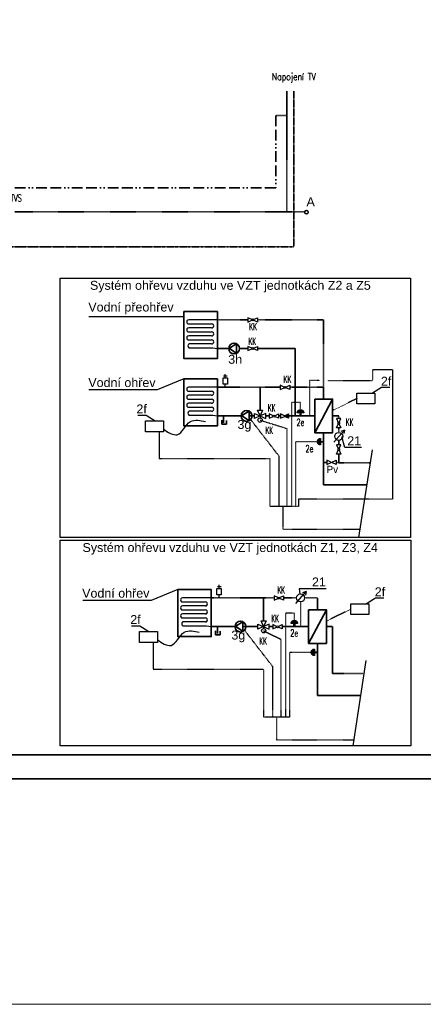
# Model space of a CAD drawing. Header units: millimetres. Extents: x -98431657 to -98227415, y -465497820 to -465456067.
# Tile 19 of 63: x -98402575 to -98399750, y -465497820 to -465490928. Entities that reach past the tile are written whole.
import ezdxf

# ---------------------------------------------------------------- set-up
doc = ezdxf.new("R2010")
doc.units = ezdxf.units.MM
for name, pattern in [('ALL_S21', [250, 75, -25, 75, -25, 0, -25, 0, -25]), ('Carkovana 0.5x', [0.14, 0.1, -0.04]), ('Cerchovana', [0.27, 0.15, -0.06, 0, -0.06]), ('Cerchovana 2 tecky 0.5x', [0.22, 0.1, -0.04, 0, -0.04, 0, -0.04]), ('Teckovana', [0.06, 0, -0.06])]:
    doc.linetypes.add(name, pattern=pattern)
for name, color, linetype, lineweight in [('.Z_2_dlazba_parkovani', 254, 'Continuous', 25), ('01_STAV_nove kce - slabe', 7, 'Continuous', 13), ('kanalizace nová', 4, 'Continuous', 18), ('ohřev TV - SBB 2', 7, 'Continuous', 25), ('Standard', 7, 'Continuous', 25), ('WPF 2 - vrt', 7, 'Continuous', 25), ('základ', 7, 'Continuous', 25)]:
    doc.layers.add(name, color=color, linetype=linetype, lineweight=lineweight)
doc.styles.add('ARIAL', font='arial.ttf')
doc.styles.add('ROMANS', font='romans__.ttf')

msp = doc.modelspace()

# ---------------------------------------------------------------- hatches: boundary and pattern name
at = {"layer": '.Z_2_dlazba_parkovani', "true_color": 0x000000}
msp.add_hatch(color=18, dxfattribs=at).paths.add_polyline_path([(-98400694.1, -465493717.3), (-98400694.1, -465493687.5), (-98400720, -465493699.1), (-98400721.3, -465493705.1)])
at = {"layer": 'základ', "true_color": 0xe8e8e8}
for points in [[(-98400586.5, -465493680.5), (-98400586.6, -465493678.2), (-98400586.9, -465493675.9), (-98400587.5, -465493673.7), (-98400588.3, -465493671.5), (-98400589.4, -465493669.4), (-98400590.6, -465493667.4), (-98400592, -465493665.6), (-98400593.6, -465493663.9), (-98400595.4, -465493662.4), (-98400597.3, -465493661), (-98400599.3, -465493659.9), (-98400601.4, -465493659), (-98400603.7, -465493658.3), (-98400605.9, -465493657.8), (-98400608.3, -465493657.6), (-98400610.6, -465493657.6), (-98400612.9, -465493657.8), (-98400615.2, -465493658.3), (-98400617.4, -465493659), (-98400619.5, -465493659.9), (-98400621.6, -465493661), (-98400623.5, -465493662.4), (-98400625.2, -465493663.9), (-98400626.8, -465493665.6), (-98400628.3, -465493667.4), (-98400629.5, -465493669.4), (-98400630.5, -465493671.5), (-98400631.3, -465493673.7), (-98400631.9, -465493675.9), (-98400632.2, -465493678.2), (-98400632.4, -465493680.5), (-98400611.9, -465493680.5), (-98400611.9, -465493701.2), (-98400607, -465493701.2), (-98400607, -465493680.5)], [(-98400468.3, -465493858.6), (-98400470.6, -465493858.7), (-98400472.9, -465493859), (-98400475.1, -465493859.6), (-98400477.3, -465493860.4), (-98400479.4, -465493861.5), (-98400481.4, -465493862.7), (-98400483.2, -465493864.1), (-98400484.9, -465493865.7), (-98400486.4, -465493867.5), (-98400487.7, -465493869.4), (-98400488.9, -465493871.4), (-98400489.8, -465493873.5), (-98400490.5, -465493875.8), (-98400490.9, -465493878), (-98400491.2, -465493880.4), (-98400491.2, -465493882.7), (-98400490.9, -465493885), (-98400490.5, -465493887.3), (-98400489.8, -465493889.5), (-98400488.9, -465493891.6), (-98400487.7, -465493893.7), (-98400486.4, -465493895.6), (-98400484.9, -465493897.3), (-98400483.2, -465493898.9), (-98400481.4, -465493900.3), (-98400479.4, -465493901.6), (-98400477.3, -465493902.6), (-98400475.1, -465493903.4), (-98400472.9, -465493904), (-98400470.6, -465493904.3), (-98400468.3, -465493904.5), (-98400468.3, -465493884), (-98400447.6, -465493884), (-98400447.6, -465493879.1), (-98400468.3, -465493879.1)], [(-98400629.5, -465495155), (-98400629.6, -465495152.7), (-98400629.9, -465495150.4), (-98400630.5, -465495148.2), (-98400631.3, -465495146), (-98400632.3, -465495143.9), (-98400633.6, -465495141.9), (-98400635, -465495140.1), (-98400636.6, -465495138.4), (-98400638.4, -465495136.9), (-98400640.3, -465495135.6), (-98400642.3, -465495134.4), (-98400644.4, -465495133.5), (-98400646.6, -465495132.8), (-98400648.9, -465495132.4), (-98400651.2, -465495132.1), (-98400653.6, -465495132.1), (-98400655.9, -465495132.4), (-98400658.2, -465495132.8), (-98400660.4, -465495133.5), (-98400662.5, -465495134.4), (-98400664.5, -465495135.6), (-98400666.4, -465495136.9), (-98400668.2, -465495138.4), (-98400669.8, -465495140.1), (-98400671.2, -465495141.9), (-98400672.5, -465495143.9), (-98400673.5, -465495146), (-98400674.3, -465495148.2), (-98400674.9, -465495150.4), (-98400675.2, -465495152.7), (-98400675.3, -465495155), (-98400654.9, -465495155), (-98400654.9, -465495175.7), (-98400649.9, -465495175.7), (-98400649.9, -465495155)], [(-98400511.2, -465495333.1), (-98400513.6, -465495333.2), (-98400515.9, -465495333.6), (-98400518.1, -465495334.1), (-98400520.3, -465495335), (-98400522.4, -465495336), (-98400524.3, -465495337.2), (-98400526.2, -465495338.6), (-98400527.9, -465495340.2), (-98400529.4, -465495342), (-98400530.7, -465495343.9), (-98400531.8, -465495345.9), (-98400532.8, -465495348.1), (-98400533.4, -465495350.3), (-98400533.9, -465495352.6), (-98400534.2, -465495354.9), (-98400534.2, -465495357.2), (-98400533.9, -465495359.5), (-98400533.4, -465495361.8), (-98400532.8, -465495364), (-98400531.8, -465495366.1), (-98400530.7, -465495368.2), (-98400529.4, -465495370.1), (-98400527.9, -465495371.8), (-98400526.2, -465495373.4), (-98400524.3, -465495374.9), (-98400522.4, -465495376.1), (-98400520.3, -465495377.1), (-98400518.1, -465495377.9), (-98400515.9, -465495378.5), (-98400513.6, -465495378.9), (-98400511.2, -465495379), (-98400511.2, -465495358.5), (-98400490.6, -465495358.5), (-98400490.6, -465495353.6), (-98400511.2, -465495353.6)]]:
    msp.add_hatch(color=254, dxfattribs=at).paths.add_polyline_path(points)

# ---------------------------------------------------------------- linework, layer by layer
at = {"layer": '01_STAV_nove kce - slabe'}
msp.add_line((-98400720, -465493699.1), (-98400721.3, -465493705.1), dxfattribs=at)
at = {"layer": 'kanalizace nová', "color": 1, "linetype": 'Cerchovana 2 tecky 0.5x', "lineweight": 35}
for p, q in [((-98400706.1, -465491598.5), (-98400706.1, -465491428.8)), ((-98400706.1, -465491598.5), (-98400783.1, -465491598.5)), ((-98400706.1, -465492273.5), (-98400706.1, -465491598.5)), ((-98402608.7, -465492273.5), (-98400706.1, -465492273.5)), ((-98400706.1, -465492273.5), (-98400579.8, -465492273.5))]:
    msp.add_line(p, q, dxfattribs=at)
at = {"layer": 'kanalizace nová', "color": 6, "linetype": 'ALL_S21', "lineweight": 35}
for p, q in [((-98400783.1, -465491598.5), (-98400783.1, -465492104.8)), ((-98400783.1, -465492104.8), (-98406012.2, -465492104.8))]:
    msp.add_line(p, q, dxfattribs=at)
at = {"layer": 'kanalizace nová', "color": 1, "linetype": 'Continuous', "lineweight": 35}
msp.add_circle((-98400567.8, -465492274.8), 12.5, dxfattribs=at)
at = {"layer": 'ohřev TV - SBB 2', "color": 171, "linetype": 'Cerchovana', "lineweight": 35, "true_color": 0x7070ff}
for p, q in [((-98400654.9, -465492517.9), (-98400654.9, -465491427.9)), ((-98402674.4, -465492517.9), (-98400654.9, -465492517.9))]:
    msp.add_line(p, q, dxfattribs=at)
at = {"layer": 'WPF 2 - vrt'}
for points in [[(-98400397.5, -465494023.8), (-98400424.6, -465494011.6), (-98400424.6, -465494041.3), (-98400358.6, -465494011.6)], [(-98400358.6, -465494011.6), (-98400358.6, -465494041.3), (-98400385.7, -465494029.1)]]:
    msp.add_lwpolyline(points, dxfattribs=at)
at = {"layer": 'základ', "color": 0, "linetype": 'Continuous', "lineweight": 25}
for p, q in [((-98401425.8, -465493008.4), (-98402090.3, -465493008.4)), ((-98401425.8, -465493442.2), (-98401611.8, -465493518.9)), ((-98401611.8, -465493518.9), (-98402090.3, -465493518.9)), ((-98400298.3, -465493922.6), (-98400319.8, -465493848.3)), ((-98400182, -465493922.6), (-98400298.3, -465493922.6)), ((-98400108.1, -465493939.4), (-98400203.3, -465494552.9)), ((-98401468.8, -465494916.7), (-98401654.8, -465494993.4)), ((-98400545.4, -465494910.8), (-98400619.4, -465494910.8)), ((-98400619.4, -465494910.8), (-98400613.6, -465494947.1)), ((-98400429.1, -465494910.8), (-98400545.4, -465494910.8)), ((-98401654.8, -465494993.4), (-98402133.3, -465494993.4)), ((-98400151.1, -465495414), (-98400243.7, -465496010.9))]:
    msp.add_line(p, q, dxfattribs=at)
at = {"layer": 'základ'}
for p, q in [((-98401190.8, -465493029.2), (-98401391.4, -465493029.2)), ((-98401391.4, -465493057.2), (-98401231.2, -465493057.2)), ((-98401231.2, -465493085.2), (-98401391.4, -465493085.2)), ((-98401391.4, -465493113.2), (-98401231.2, -465493113.2)), ((-98401231.2, -465493141.2), (-98401391.4, -465493141.2)), ((-98401391.4, -465493169.2), (-98401231.2, -465493169.2)), ((-98401231.2, -465493197.2), (-98401391.4, -465493197.2)), ((-98401383.9, -465493225.2), (-98401223.6, -465493225.2)), ((-98401223.6, -465493225.2), (-98401190.8, -465493229.4)), ((-98401136.3, -465493435.6), (-98401136.3, -465493408.4)), ((-98401148.5, -465493420.6), (-98401122, -465493420.6)), ((-98401135.6, -465493500.2), (-98401135.6, -465493477.9)), ((-98401190.8, -465493500.9), (-98401391.4, -465493500.9)), ((-98401391.4, -465493528.9), (-98401231.2, -465493528.9)), ((-98400041.7, -465493501.4), (-98400104.8, -465493542.1)), ((-98399983, -465493501.4), (-98400041.7, -465493501.4)), ((-98401231.2, -465493556.9), (-98401391.4, -465493556.9)), ((-98401391.4, -465493584.9), (-98401231.2, -465493584.9)), ((-98401231.2, -465493612.9), (-98401391.4, -465493612.9)), ((-98401391.4, -465493640.9), (-98401231.2, -465493640.9)), ((-98401231.2, -465493668.9), (-98401391.4, -465493668.9)), ((-98400611.9, -465493680.5), (-98400632.4, -465493680.5)), ((-98400611.9, -465493701.2), (-98400611.9, -465493680.5)), ((-98400586.5, -465493680.5), (-98400607, -465493680.5)), ((-98400607, -465493680.5), (-98400607, -465493701.2)), ((-98401748.6, -465493695.7), (-98401689.8, -465493695.7)), ((-98401689.8, -465493695.7), (-98401626.7, -465493736.4)), ((-98401383.9, -465493696.9), (-98401223.6, -465493696.9)), ((-98401223.6, -465493696.9), (-98401190.8, -465493701.2)), ((-98400892, -465493701.2), (-98400892, -465493715.4)), ((-98400892, -465493701.2), (-98400892, -465493715.4)), ((-98400468.3, -465493858.6), (-98400468.3, -465493879.1)), ((-98400468.3, -465493879.1), (-98400447.6, -465493879.1)), ((-98400447.6, -465493884), (-98400468.3, -465493884)), ((-98400468.3, -465493884), (-98400468.3, -465493904.5)), ((-98401191.4, -465494895.1), (-98401164.9, -465494895.1)), ((-98401179.2, -465494910.2), (-98401179.2, -465494882.9)), ((-98401233.8, -465494975.5), (-98401434.4, -465494975.5)), ((-98401178.5, -465494974.8), (-98401178.5, -465494952.4)), ((-98400084.7, -465494975.9), (-98400147.8, -465495016.6)), ((-98400025.9, -465494975.9), (-98400084.7, -465494975.9)), ((-98401434.4, -465495003.5), (-98401274.1, -465495003.5)), ((-98401274.1, -465495031.5), (-98401434.4, -465495031.5)), ((-98401434.4, -465495059.5), (-98401274.1, -465495059.5)), ((-98401274.1, -465495087.5), (-98401434.4, -465495087.5)), ((-98401434.4, -465495115.5), (-98401274.1, -465495115.5)), ((-98401791.6, -465495170.2), (-98401732.8, -465495170.2)), ((-98401732.8, -465495170.2), (-98401669.7, -465495210.9)), ((-98401274.1, -465495143.5), (-98401434.4, -465495143.5)), ((-98401426.9, -465495171.5), (-98401266.6, -465495171.5)), ((-98401266.6, -465495171.5), (-98401233.8, -465495175.7)), ((-98400867.2, -465495175.7), (-98400867.2, -465495190)), ((-98400867.2, -465495175.7), (-98400867.2, -465495190)), ((-98400654.9, -465495155), (-98400675.3, -465495155)), ((-98400654.9, -465495175.7), (-98400654.9, -465495155)), ((-98400629.5, -465495155), (-98400649.9, -465495155)), ((-98400649.9, -465495155), (-98400649.9, -465495175.7)), ((-98400511.2, -465495333.1), (-98400511.2, -465495353.6)), ((-98400511.2, -465495353.6), (-98400490.6, -465495353.6)), ((-98400490.6, -465495358.5), (-98400511.2, -465495358.5)), ((-98400511.2, -465495358.5), (-98400511.2, -465495379))]:
    msp.add_line(p, q, dxfattribs=at)
at = {"layer": 'základ', "color": 171, "linetype": 'Carkovana 0.5x', "lineweight": 35, "true_color": 0x7070ff}
for p, q in [((-98401190.8, -465493029.2), (-98400977.2, -465493029.2)), ((-98400950.6, -465493029.2), (-98400937.5, -465493029.2)), ((-98400910.9, -465493029.2), (-98400447.6, -465493029.2)), ((-98400447.6, -465493500.2), (-98400447.6, -465493029.2)), ((-98400751.2, -465493500.2), (-98401190.8, -465493500.2)), ((-98400711.6, -465493500.2), (-98400724.4, -465493500.2)), ((-98400566.3, -465493500.2), (-98400684.9, -465493500.2)), ((-98400566.3, -465493500.2), (-98400566.3, -465493500.2)), ((-98400566.3, -465493500.2), (-98400447.6, -465493500.2)), ((-98400447.6, -465493583.1), (-98400447.6, -465493500.2)), ((-98400385.1, -465493701.2), (-98400342.1, -465493701.2)), ((-98400342.1, -465493719.2), (-98400342.1, -465493701.2)), ((-98400342.1, -465493758.8), (-98400342.1, -465493745.8)), ((-98400342.1, -465493816.2), (-98400342.1, -465493785.5)), ((-98400342.1, -465493902.9), (-98400342.1, -465493872.2)), ((-98400341.6, -465493891.4), (-98400341.6, -465493872.2)), ((-98400358.6, -465494026.4), (-98400342.1, -465494026.4)), ((-98400342.1, -465494030.5), (-98400342.1, -465493969.2)), ((-98400342.1, -465494030.5), (-98400122.2, -465494030.5)), ((-98400794.1, -465494974.8), (-98401233.8, -465494974.8)), ((-98400754.6, -465494974.8), (-98400767.4, -465494974.8)), ((-98400637.2, -465494974.8), (-98400727.9, -465494974.8)), ((-98400490.6, -465494974.8), (-98400581.2, -465494974.8)), ((-98400490.6, -465495057.6), (-98400490.6, -465494974.8)), ((-98400428.1, -465495175.7), (-98400385.1, -465495175.7)), ((-98400385.1, -465495505), (-98400385.1, -465495175.7)), ((-98400385.1, -465495505), (-98400165.2, -465495505))]:
    msp.add_line(p, q, dxfattribs=at)
at = {"layer": 'základ', "color": 1, "lineweight": 35}
for p, q in [((-98401111.8, -465493229.4), (-98401056.7, -465493195.5)), ((-98401056.7, -465493195.5), (-98401056.7, -465493263.3)), ((-98401103.5, -465493229.4), (-98401190.8, -465493229.4)), ((-98401056.7, -465493263.3), (-98401111.4, -465493223.7)), ((-98401035.9, -465493229.4), (-98400977.2, -465493229.4)), ((-98400910.9, -465493229.4), (-98400647.3, -465493229.4)), ((-98400647.3, -465493510.9), (-98400647.3, -465493229.4)), ((-98400892, -465493661.5), (-98400892, -465493500.2)), ((-98400647.3, -465493701.2), (-98400647.3, -465493510.9)), ((-98400385.1, -465493583.1), (-98400510.1, -465493819.2)), ((-98401024.6, -465493701.2), (-98400969.4, -465493667.3)), ((-98400969.4, -465493667.3), (-98400969.4, -465493735)), ((-98401016.2, -465493701.2), (-98401190.8, -465493701.2)), ((-98401160.6, -465493730.7), (-98401160.6, -465493758.4)), ((-98401147.5, -465493701.2), (-98401147.5, -465493748.7)), ((-98401128.4, -465493758.4), (-98401128.4, -465493732.4)), ((-98400969.4, -465493735), (-98401024.2, -465493695.4)), ((-98400931.6, -465493701.2), (-98400969.4, -465493701.2)), ((-98400828.8, -465493701.2), (-98400852.4, -465493701.2)), ((-98400748.5, -465493701.2), (-98400762.5, -465493701.2)), ((-98400673.9, -465493701.2), (-98400694.1, -465493701.2)), ((-98400510.1, -465493701.2), (-98400673.9, -465493701.2)), ((-98401160.6, -465493758.4), (-98401128.4, -465493758.4)), ((-98400447.6, -465493819.2), (-98400447.6, -465494184.2)), ((-98400424.6, -465494026.4), (-98400447.6, -465494026.4)), ((-98400447.6, -465494184.2), (-98400146.1, -465494184.2)), ((-98400867.2, -465495136), (-98400867.2, -465494974.8)), ((-98400428.1, -465495057.6), (-98400553.1, -465495293.7)), ((-98401059.2, -465495175.7), (-98401233.8, -465495175.7)), ((-98401190.4, -465495175.7), (-98401190.4, -465495223.2)), ((-98401067.6, -465495175.7), (-98401012.4, -465495141.8)), ((-98401012.4, -465495209.5), (-98401067.1, -465495169.9)), ((-98401012.4, -465495141.8), (-98401012.4, -465495209.5)), ((-98400906.9, -465495175.7), (-98401012.4, -465495175.7)), ((-98400804, -465495175.7), (-98400827.6, -465495175.7)), ((-98400716.9, -465495175.7), (-98400737.7, -465495175.7)), ((-98400553.1, -465495175.7), (-98400716.9, -465495175.7)), ((-98401203.6, -465495205.2), (-98401203.6, -465495232.9)), ((-98401203.6, -465495232.9), (-98401171.4, -465495232.9)), ((-98401171.4, -465495232.9), (-98401171.4, -465495206.9)), ((-98400490.6, -465495293.7), (-98400490.6, -465495658.7)), ((-98400490.6, -465495658.7), (-98400189.1, -465495658.7)), ((-98399091, -465496072.3), (-98404283.7, -465496072.3)), ((-98407154.7, -465496241), (-98399091, -465496241))]:
    msp.add_line(p, q, dxfattribs=at)
at = {"layer": 'základ', "linetype": 'Teckovana'}
for p, q in [((-98400102.9, -465493453), (-98400102.9, -465493376)), ((-98400102.9, -465493376), (-98399965.9, -465493376)), ((-98399965.9, -465493376), (-98399965.9, -465494284)), ((-98400475.6, -465493453), (-98400544.9, -465493453)), ((-98400544.9, -465493701.2), (-98400544.9, -465493453)), ((-98400419.6, -465493453), (-98400102.9, -465493453)), ((-98400609.4, -465493607.7), (-98400671.4, -465493607.7)), ((-98400671.4, -465493607.7), (-98400671.4, -465494336)), ((-98400609.4, -465493657.6), (-98400609.4, -465493607.7)), ((-98400214.4, -465493579.7), (-98400385.1, -465493663.3)), ((-98400958.4, -465493726.6), (-98400761.5, -465493981.2)), ((-98400892, -465493730.4), (-98400704.4, -465493789.3)), ((-98401598.2, -465493811.6), (-98401598.2, -465494000.3)), ((-98400704.4, -465493789.3), (-98400704.4, -465494336)), ((-98400643.2, -465493881.5), (-98400643.2, -465494336)), ((-98400491.2, -465493881.5), (-98400643.2, -465493881.5)), ((-98401598.2, -465494000.3), (-98400824.7, -465494000.3)), ((-98400824.7, -465494000.3), (-98400824.7, -465494336)), ((-98400761.5, -465493981.2), (-98400761.5, -465494336)), ((-98399965.9, -465494284), (-98400622.6, -465494284)), ((-98400622.6, -465494284), (-98400622.6, -465494336)), ((-98400622.6, -465494336), (-98400824.4, -465494336)), ((-98400733.8, -465494336), (-98400733.8, -465494493.5)), ((-98400733.8, -465494493.5), (-98400187.5, -465494493.5)), ((-98400609.2, -465495002.8), (-98400609.2, -465495175.7)), ((-98400257.4, -465495054.2), (-98400428.1, -465495137.8)), ((-98400652.4, -465495082.2), (-98400714.4, -465495082.2)), ((-98400714.4, -465495082.2), (-98400714.4, -465495810.5)), ((-98400652.4, -465495132.1), (-98400652.4, -465495082.2)), ((-98401001.4, -465495201.1), (-98400804.5, -465495455.7)), ((-98400867.2, -465495205), (-98400747.4, -465495263.8)), ((-98400747.4, -465495263.8), (-98400747.4, -465495810.5)), ((-98401641.2, -465495286.1), (-98401641.2, -465495474.8)), ((-98400686.2, -465495356), (-98400686.2, -465495810.5)), ((-98400534.2, -465495356), (-98400686.2, -465495356)), ((-98401641.2, -465495474.8), (-98400867.7, -465495474.8)), ((-98400867.7, -465495474.8), (-98400867.7, -465495810.5)), ((-98400804.5, -465495455.7), (-98400804.5, -465495810.5)), ((-98400686.2, -465495810.5), (-98400867.4, -465495810.5)), ((-98400776.8, -465495810.5), (-98400776.8, -465495968)), ((-98400776.8, -465495968), (-98400230.5, -465495968))]:
    msp.add_line(p, q, dxfattribs=at)
at = {"layer": 'základ', "linetype": 'Continuous'}
for p, q in [((-98400375.2, -465493884.5), (-98400301.1, -465493800.2)), ((-98400301.1, -465493800.2), (-98400327.3, -465493809.1)), ((-98400301.1, -465493800.2), (-98400306.9, -465493824.5)), ((-98400642.8, -465495015), (-98400568.7, -465494930.8)), ((-98400568.7, -465494930.8), (-98400594.9, -465494939.7)), ((-98400568.7, -465494930.8), (-98400574.5, -465494955))]:
    msp.add_line(p, q, dxfattribs=at)
at = {"layer": 'základ', "linetype": 'Continuous', "lineweight": 13}
msp.add_lwpolyline([(-98408189.5, -465482969.7), (-98387164.5, -465482969.7), (-98387164.5, -465497819.7), (-98408189.5, -465497819.7), (-98408189.5, -465482969.7)], close=True, dxfattribs=at)
at = {"layer": 'základ', "color": 0, "linetype": 'Continuous', "lineweight": 25}
for points in [[(-98402291.7, -465492735.9), (-98399839.6, -465492735.9), (-98399839.6, -465494552.9), (-98402291.7, -465494552.9), (-98402291.7, -465492735.9)], [(-98402290.4, -465494571.3), (-98399838.3, -465494571.3), (-98399838.3, -465496010.9), (-98402290.4, -465496010.9), (-98402290.4, -465494571.3)]]:
    msp.add_lwpolyline(points, close=True, dxfattribs=at)
at = {"layer": 'základ', "color": 0, "linetype": 'Continuous', "lineweight": 35}
for points in [[(-98401425.8, -465492970.5), (-98401190.8, -465492970.5), (-98401190.8, -465493299.3), (-98401425.8, -465493299.3), (-98401425.8, -465492970.5)], [(-98401425.8, -465493442.2), (-98401190.8, -465493442.2), (-98401190.8, -465493771.1), (-98401425.8, -465493771.1), (-98401425.8, -465493442.2)], [(-98401468.8, -465494916.7), (-98401233.8, -465494916.7), (-98401233.8, -465495245.6), (-98401468.8, -465495245.6), (-98401468.8, -465494916.7)]]:
    msp.add_lwpolyline(points, close=True, dxfattribs=at)
at = {"layer": 'základ'}
for points in [[(-98400950, -465493026.5), (-98400977.2, -465493014.3), (-98400977.2, -465493044.1), (-98400950, -465493031.9)], [(-98400938.1, -465493026.5), (-98400910.9, -465493014.3), (-98400910.9, -465493044.1), (-98400938.1, -465493031.9)], [(-98400950, -465493226.7), (-98400977.2, -465493214.5), (-98400977.2, -465493244.3), (-98400950, -465493232.1)], [(-98400938.1, -465493226.7), (-98400910.9, -465493214.5), (-98400910.9, -465493244.3), (-98400938.1, -465493232.1)], [(-98400724, -465493498.8), (-98400751.2, -465493486.6), (-98400751.2, -465493516.4), (-98400724, -465493504.1)], [(-98400712.1, -465493498.8), (-98400684.9, -465493486.6), (-98400684.9, -465493516.4), (-98400712.1, -465493504.1)], [(-98400632.4, -465493680.5), (-98400632.3, -465493678.3), (-98400631.9, -465493676), (-98400631.4, -465493673.9), (-98400630.6, -465493671.7), (-98400629.7, -465493669.7), (-98400628.5, -465493667.8), (-98400627.2, -465493666), (-98400625.6, -465493664.3), (-98400624, -465493662.8), (-98400622.2, -465493661.4), (-98400620.2, -465493660.3), (-98400618.2, -465493659.3), (-98400616.1, -465493658.6), (-98400613.9, -465493658), (-98400611.7, -465493657.7), (-98400609.4, -465493657.6), (-98400607.2, -465493657.7), (-98400604.9, -465493658), (-98400602.8, -465493658.6), (-98400600.6, -465493659.3), (-98400598.6, -465493660.3), (-98400596.7, -465493661.4), (-98400594.9, -465493662.8), (-98400593.2, -465493664.3), (-98400591.7, -465493666), (-98400590.3, -465493667.8), (-98400589.2, -465493669.7), (-98400588.2, -465493671.7), (-98400587.5, -465493673.9), (-98400586.9, -465493676), (-98400586.6, -465493678.3), (-98400586.5, -465493680.5)], [(-98400801.6, -465493699.7), (-98400828.8, -465493687.5), (-98400828.8, -465493717.3), (-98400801.6, -465493705.1)], [(-98400789.7, -465493699.7), (-98400762.5, -465493687.5), (-98400762.5, -465493717.3), (-98400789.7, -465493705.1)], [(-98400721.3, -465493699.7), (-98400748.5, -465493687.5), (-98400748.5, -465493717.3), (-98400721.3, -465493705.1)], [(-98400721.3, -465493699.7), (-98400694.1, -465493687.5), (-98400694.1, -465493717.3), (-98400721.3, -465493705.1)], [(-98400339.5, -465493746.4), (-98400327.2, -465493719.2), (-98400357.1, -465493719.2), (-98400344.8, -465493746.4)], [(-98400339.5, -465493758.3), (-98400327.2, -465493785.5), (-98400357.1, -465493785.5), (-98400344.8, -465493758.3)], [(-98400468.3, -465493904.5), (-98400470.5, -465493904.4), (-98400472.7, -465493904), (-98400474.9, -465493903.5), (-98400477, -465493902.7), (-98400479.1, -465493901.8), (-98400481, -465493900.6), (-98400482.8, -465493899.3), (-98400484.5, -465493897.7), (-98400486, -465493896.1), (-98400487.3, -465493894.3), (-98400488.5, -465493892.3), (-98400489.5, -465493890.3), (-98400490.2, -465493888.2), (-98400490.8, -465493886), (-98400491.1, -465493883.8), (-98400491.2, -465493881.5), (-98400491.1, -465493879.3), (-98400490.8, -465493877), (-98400490.2, -465493874.9), (-98400489.5, -465493872.7), (-98400488.5, -465493870.7), (-98400487.3, -465493868.8), (-98400486, -465493867), (-98400484.5, -465493865.3), (-98400482.8, -465493863.8), (-98400481, -465493862.4), (-98400479.1, -465493861.3), (-98400477, -465493860.3), (-98400474.9, -465493859.6), (-98400472.7, -465493859), (-98400470.5, -465493858.7), (-98400468.3, -465493858.6)], [(-98400339.5, -465493930.1), (-98400327.2, -465493902.9), (-98400357.1, -465493902.9), (-98400344.8, -465493930.1)], [(-98400339.5, -465493942), (-98400327.2, -465493969.2), (-98400357.1, -465493969.2), (-98400344.8, -465493942)], [(-98400767, -465494973.3), (-98400794.1, -465494961.1), (-98400794.1, -465494990.9), (-98400767, -465494978.7)], [(-98400755.1, -465494973.3), (-98400727.9, -465494961.1), (-98400727.9, -465494990.9), (-98400755.1, -465494978.7)], [(-98400675.3, -465495155), (-98400675.2, -465495152.8), (-98400674.9, -465495150.6), (-98400674.4, -465495148.4), (-98400673.6, -465495146.3), (-98400672.6, -465495144.2), (-98400671.5, -465495142.3), (-98400670.1, -465495140.5), (-98400668.6, -465495138.8), (-98400667, -465495137.3), (-98400665.1, -465495136), (-98400663.2, -465495134.8), (-98400661.2, -465495133.8), (-98400659.1, -465495133.1), (-98400656.9, -465495132.5), (-98400654.6, -465495132.2), (-98400652.4, -465495132.1), (-98400650.2, -465495132.2), (-98400647.9, -465495132.5), (-98400645.7, -465495133.1), (-98400643.6, -465495133.8), (-98400641.6, -465495134.8), (-98400639.7, -465495136), (-98400637.8, -465495137.3), (-98400636.2, -465495138.8), (-98400634.7, -465495140.5), (-98400633.3, -465495142.3), (-98400632.2, -465495144.2), (-98400631.2, -465495146.3), (-98400630.4, -465495148.4), (-98400629.9, -465495150.6), (-98400629.6, -465495152.8), (-98400629.5, -465495155)], [(-98400776.8, -465495174.2), (-98400804, -465495162), (-98400804, -465495191.8), (-98400776.8, -465495179.6)], [(-98400764.9, -465495174.2), (-98400737.7, -465495162), (-98400737.7, -465495191.8), (-98400764.9, -465495179.6)], [(-98400511.2, -465495379), (-98400513.5, -465495378.9), (-98400515.7, -465495378.5), (-98400517.9, -465495378), (-98400520, -465495377.2), (-98400522.1, -465495376.3), (-98400524, -465495375.1), (-98400525.8, -465495373.8), (-98400527.5, -465495372.3), (-98400529, -465495370.6), (-98400530.3, -465495368.8), (-98400531.5, -465495366.9), (-98400532.4, -465495364.8), (-98400533.2, -465495362.7), (-98400533.7, -465495360.5), (-98400534.1, -465495358.3), (-98400534.2, -465495356), (-98400534.1, -465495353.8), (-98400533.7, -465495351.6), (-98400533.2, -465495349.4), (-98400532.4, -465495347.3), (-98400531.5, -465495345.2), (-98400530.3, -465495343.3), (-98400529, -465495341.5), (-98400527.5, -465495339.8), (-98400525.8, -465495338.3), (-98400524, -465495337), (-98400522.1, -465495335.8), (-98400520, -465495334.8), (-98400517.9, -465495334.1), (-98400515.7, -465495333.5), (-98400513.5, -465495333.2), (-98400511.2, -465495333.1)]]:
    msp.add_lwpolyline(points, dxfattribs=at)
for points in [[(-98401151.3, -465493435.6), (-98401121.2, -465493435.6), (-98401121.2, -465493477.9), (-98401151.3, -465493477.9), (-98401151.3, -465493435.6)], [(-98400852.4, -465493683.3), (-98400892, -465493701.2), (-98400909.8, -465493661.5), (-98400874.2, -465493661.5), (-98400892, -465493701.2), (-98400931.6, -465493719), (-98400931.6, -465493683.3), (-98400852.4, -465493719), (-98400852.4, -465493683.3)], [(-98401194.3, -465494910.2), (-98401164.2, -465494910.2), (-98401164.2, -465494952.4), (-98401194.3, -465494952.4), (-98401194.3, -465494910.2)], [(-98400827.6, -465495157.8), (-98400867.2, -465495175.7), (-98400885.1, -465495136), (-98400849.4, -465495136), (-98400867.2, -465495175.7), (-98400906.9, -465495193.5), (-98400906.9, -465495157.8), (-98400827.6, -465495193.5), (-98400827.6, -465495157.8)]]:
    msp.add_lwpolyline(points, close=True, dxfattribs=at)
at = {"layer": 'základ', "linetype": 'Continuous', "lineweight": 25}
for points in [[(-98400214.4, -465493542.1), (-98400088.4, -465493542.1), (-98400088.4, -465493617.3), (-98400214.4, -465493617.3), (-98400214.4, -465493542.1)], [(-98401693.7, -465493736.4), (-98401567.8, -465493736.4), (-98401567.8, -465493811.6), (-98401693.7, -465493811.6), (-98401693.7, -465493736.4)], [(-98400257.4, -465495016.6), (-98400131.4, -465495016.6), (-98400131.4, -465495091.8), (-98400257.4, -465495091.8), (-98400257.4, -465495016.6)], [(-98401736.7, -465495210.9), (-98401610.7, -465495210.9), (-98401610.7, -465495286.1), (-98401736.7, -465495286.1), (-98401736.7, -465495210.9)]]:
    msp.add_lwpolyline(points, close=True, dxfattribs=at)
at = {"layer": 'základ', "color": 1, "lineweight": 35}
for points in [[(-98400510.1, -465493583.1), (-98400385.1, -465493583.1), (-98400385.1, -465493819.2), (-98400510.1, -465493819.2), (-98400510.1, -465493583.1)], [(-98400447.6, -465493903.2), (-98400447.6, -465493903.2)], [(-98400553.1, -465495057.6), (-98400428.1, -465495057.6), (-98400428.1, -465495293.7), (-98400553.1, -465495293.7), (-98400553.1, -465495057.6)], [(-98400490.6, -465495377.7), (-98400490.6, -465495377.7)]]:
    msp.add_lwpolyline(points, close=True, dxfattribs=at)
at = {"layer": 'základ'}
for centre in [(-98400944.1, -465493029.2), (-98400944.1, -465493229.4), (-98400718, -465493501.5), (-98400795.6, -465493702.4), (-98400342.1, -465493752.3), (-98400342.1, -465493936.1), (-98400761, -465494976), (-98400770.9, -465495176.9)]:
    msp.add_circle(centre, 6.52, dxfattribs=at)
at = {"layer": 'základ', "color": 1, "lineweight": 35}
for centre in [(-98401073.9, -465493229.4), (-98400986.6, -465493701.2), (-98401029.6, -465495175.7)]:
    msp.add_circle(centre, 38, dxfattribs=at)
at = {"layer": 'základ', "linetype": 'Continuous'}
for centre, radius in [((-98400892, -465493730.4), 15), ((-98400341.6, -465493844.2), 28), ((-98400609.2, -465494974.8), 28), ((-98400867.2, -465495205), 15)]:
    msp.add_circle(centre, radius, dxfattribs=at)
at = {"layer": 'základ'}
for centre, start, end in [((-98401391.6, -465493043.2), 89.41832, 270.58168), ((-98401231, -465493071.2), 269.41832, 90.58168), ((-98401391.6, -465493099.2), 89.41832, 270.58168), ((-98401231, -465493127.2), 269.41832, 90.58168), ((-98401391.6, -465493155.2), 89.41832, 270.58168), ((-98401384, -465493211.2), 89.41832, 270.58168), ((-98401231, -465493183.2), 269.41832, 90.58168), ((-98401391.6, -465493514.9), 89.41832, 270.58168), ((-98401231, -465493542.9), 269.41832, 90.58168), ((-98401391.6, -465493570.9), 89.41832, 270.58168), ((-98401391.6, -465493626.9), 89.41832, 270.58168), ((-98401231, -465493598.9), 269.41832, 90.58168), ((-98401384, -465493682.9), 89.41832, 270.58168), ((-98401231, -465493654.9), 269.41832, 90.58168), ((-98401434.6, -465494989.5), 89.41832, 270.58168), ((-98401434.6, -465495045.5), 89.41832, 270.58168), ((-98401274, -465495017.5), 269.41832, 90.58168), ((-98401274, -465495073.5), 269.41832, 90.58168), ((-98401434.6, -465495101.5), 89.41832, 270.58168), ((-98401274, -465495129.5), 269.41832, 90.58168), ((-98401427, -465495157.5), 89.41832, 270.58168)]:
    msp.add_arc(centre, 14, start, end, dxfattribs=at)
at = {"layer": 'základ', "linetype": 'Continuous', "lineweight": 25, "start_tangent": (0.250281, -0.169374), "end_tangent": (0.271449, -0.060942)}
for points in [[(-98401567.8, -465493794.1), (-98401471.6, -465493832.6), (-98401379.6, -465493740.7), (-98401274.6, -465493740.7)], [(-98401610.7, -465495268.6), (-98401514.5, -465495307.1), (-98401422.6, -465495215.2), (-98401317.6, -465495215.2)]]:
    msp.add_spline(points, degree=3, dxfattribs=at)

# ---------------------------------------------------------------- texts
at = {"color": 0, "linetype": 'Continuous', "lineweight": 35, "char_height": 62.5, "attachment_point": 7, "style": 'ARIAL'}
for s, insert, width in [('{\\fArial|i0|b0;\\H62.500000;\\W1.000000;\\C7;Systém ohřevu vzduhu ve VZT jednotkách Z2 a Z5}\\P', (-98402082.6, -465492837.1), 2002.181), ('{\\fArial|i0|b0;\\H62.500000;\\W1.000000;\\C7;Vodní přeohřev}\\P', (-98402094.4, -465492989.3), 631.387), ('{\\fArial|i0|b0;\\H62.500000;\\W1.000000;\\C7;3h}\\P', (-98401115, -465493337), 129.16), ('{\\fArial|i0|b0;\\H62.500000;\\W1.000000;\\C7;Vodní ohřev}\\P', (-98402094.4, -465493499.8), 504.273), ('{\\fArial|i0|b0;\\H62.500000;\\W1.000000;\\C7;2f}\\P', (-98400046.7, -465493489.1), 103.84), ('{\\fArial|i0|b0;\\H62.500000;\\W1.000000;\\C7;2f}\\P', (-98401757.7, -465493683.4), 103.84), ('{\\fArial|i0|b0;\\H62.500000;\\W1.000000;\\C7;3g}\\P', (-98401050.3, -465493811), 129.16), ('{\\fArial|i0|b0;\\H62.500000;\\W1.000000;\\C7;Systém ohřevu vzduhu ve VZT jednotkách Z1, Z3, Z4}\\P', (-98402135, -465494672.5), 2103.133), ('{\\fArial|i0|b0;\\H62.500000;\\W1.000000;\\C7;Vodní ohřev}\\P', (-98402137.4, -465494974.3), 504.273), ('{\\fArial|i0|b0;\\H62.500000;\\W1.000000;\\C7;2f}\\P', (-98400089.7, -465494963.6), 103.84), ('{\\fArial|i0|b0;\\H62.500000;\\W1.000000;\\C7;2f}\\P', (-98401800.7, -465495157.9), 103.84), ('{\\fArial|i0|b0;\\H62.500000;\\W1.000000;\\C7;3g}\\P', (-98401093.2, -465495285.5), 129.16)]:
    msp.add_mtext(s, dxfattribs=dict(at, insert=insert, width=width))
at = {"color": 0, "linetype": 'Continuous', "lineweight": 13, "char_height": 62.5, "width": 127.697, "attachment_point": 7, "style": 'ARIAL'}
for insert in [(-98400282, -465493906.4), (-98400529, -465494894.6)]:
    msp.add_mtext('{\\fArial|i0|b0;\\H62.500000;\\W1.000000;\\C7;21}\\P', dxfattribs=dict(at, insert=insert))
at = {"color": 1, "linetype": 'Continuous', "lineweight": 35, "insert": (-98400427.5, -465494050.5), "char_height": 50, "width": 106.504, "attachment_point": 1, "style": 'ARIAL'}
msp.add_mtext('{\\fArial|i0|b0;\\H50.000000;\\W1.000000;\\C1;Pv}\\P', dxfattribs=at)
at = {"layer": 'Standard', "color": 1, "linetype": 'Continuous', "lineweight": 35, "insert": (-98400567.4, -465492233.3), "char_height": 62.5, "width": 89.165, "attachment_point": 7, "style": 'ARIAL'}
msp.add_mtext('{\\fArial|i0|b0;\\H62.500000;\\W1.000000;\\C1;A}\\P', dxfattribs=at)
at = {"layer": 'základ', "char_height": 50, "style": 'ROMANS'}
for s, insert, width, attachment_point in [('\\W0.78;Napojení\\~TV', (-98400655.5, -465491334.7), 392.855, 5), ('\\W0.65;TVS', (-98402639.5, -465492176.3), 109.464, 4), ('\\W0.49;KK', (-98400968.3, -465493076.6), 70.486, 4), ('\\W0.49;KK', (-98400973.3, -465493178.4), 70.486, 4), ('\\W0.49;KK', (-98400728.1, -465493445.3), 70.486, 4), ('\\W0.49;KK', (-98400838.2, -465493644.8), 70.486, 4), ('\\W0.55;2e', (-98400610.5, -465493746), 72.104, 5), ('\\W0.49;KK', (-98400292.6, -465493745), 70.486, 4), ('\\W0.49;KK', (-98400854.7, -465493802.2), 70.486, 4), ('\\W0.55;2e', (-98400547, -465493930.9), 72.104, 5), ('\\W0.49;KK', (-98400771.1, -465494919.9), 70.486, 4), ('\\W0.49;KK', (-98400813.4, -465495119.3), 70.486, 4), ('\\W0.55;2e', (-98400653.5, -465495220.5), 72.104, 5), ('\\W0.49;KK', (-98400897.7, -465495276.7), 70.486, 4)]:
    msp.add_mtext(s, dxfattribs=dict(at, insert=insert, width=width, attachment_point=attachment_point))

doc.saveas('drawing.dxf')
